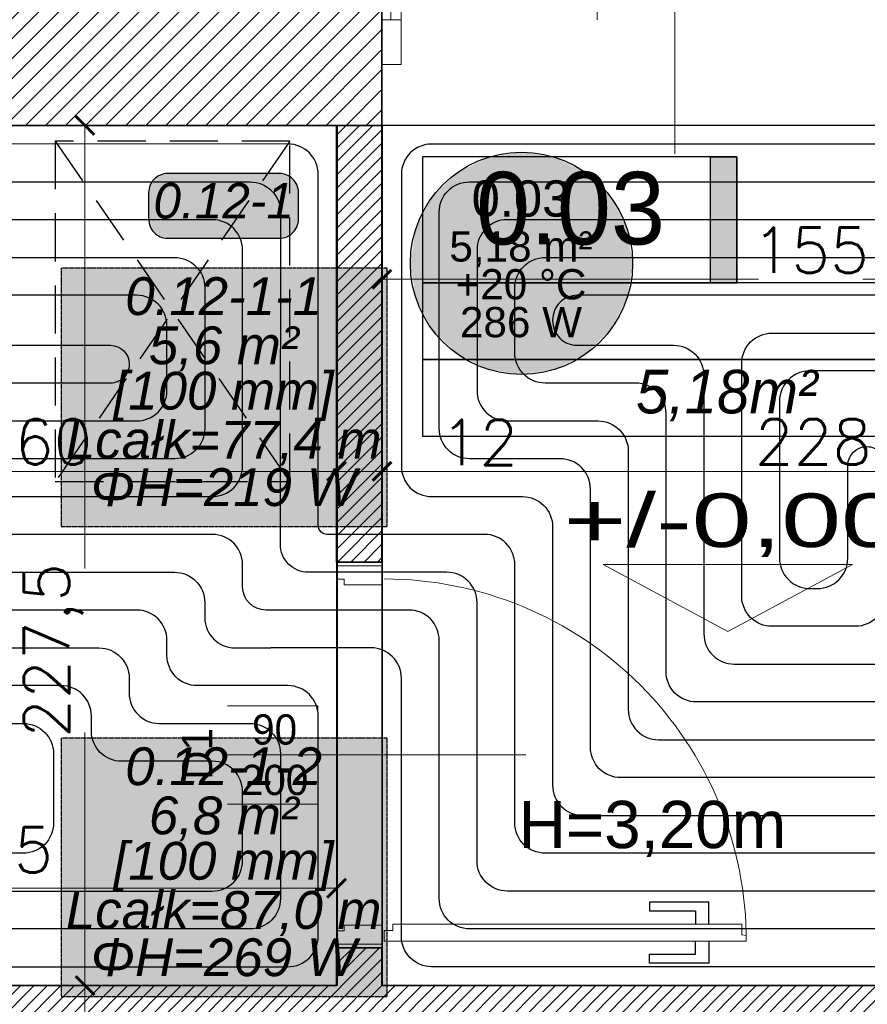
# Model space of a CAD drawing. Header units: millimetres. Extents: x -740 to 33545, y -26688 to 22494.
# Tile 161 of 256: x 10759 to 10983, y 10560 to 10820. Entities that reach past the tile are written whole.
import ezdxf
from ezdxf.enums import TextEntityAlignment as Align
from ezdxf.lldxf.tags import DXFTag

# ---------------------------------------------------------------- set-up
doc = ezdxf.new("R2010")
doc.units = ezdxf.units.MM
doc.header["$MEASUREMENT"] = 0
doc.linetypes.add('DASHED2', pattern=[9.525, 6.35, -3.175])
doc.linetypes.add('HIDDENX2', pattern=[0.1905, 0.127, -0.0635])
doc.layers.get('Defpoints').update_dxf_attribs({"color": 252})
for name, color, linetype in [('_I_EKO_PODKLAD 3', 252, 'Continuous'), ('stolarka', 252, 'Continuous'), ('tabelki opis', 252, 'Continuous')]:
    doc.layers.add(name, color=color, linetype=linetype)
for name, color, linetype, lineweight in [('A_istniejące ściany', 252, 'Continuous', 35), ('A_l.przerywana', 252, 'ICAD_ISO03W100', 9), ('A_okna wymieniane', 252, 'Continuous', 15), ('A_opisy', 252, 'Continuous', 15), ('A_projektowane sciany', 252, 'Continuous', 35), ('A_ściany projektowane', 252, 'Continuous', 35), ('l.przerywana', 252, 'ICAD_ISO03W100', 5), ('l.wypełnien', 252, 'Continuous', 5), ('Nowe_820-G Rysunki Obrazki_Nr_pióra__1', 252, 'Continuous', 13), ('Nowe_820-G Rysunki Obrazki_Nr_pióra__23', 252, 'Continuous', 15), ('wymiarowanie', 252, 'Continuous', 9)]:
    doc.layers.add(name, color=color, linetype=linetype, lineweight=lineweight)
for name, color, linetype, lineweight, true_color in [('IS_Floors zone', 7, 'Continuous', 25, 0x008000), ('IS_Heating_cooling floor', 7, 'HIDDENX2', 25, 0x008000), ('IS_Przyłącze (powrotne)', 5, 'Continuous', 25, 0x0000ff), ('IS_Przyłącze (zasilające)', 1, 'Continuous', 25, 0xff0000), ('IS_Room (Automatic)', 7, 'Continuous', 25, 0x000000), ('IS_Strefa podłóg', 7, 'Continuous', 25, 0x008000), ('IS_Wężownica OChP', 7, 'Continuous', 25, 0x800080)]:
    doc.layers.add(name, color=color, linetype=linetype, lineweight=lineweight, true_color=true_color)
doc.styles.add('Arial_____', font='arial.ttf')
doc.styles.add('Arial__I__', font='ariali.ttf')
doc.styles.add('PROFILE', font='GOTHIC.TTF', dxfattribs={"width": 0.8})
doc.styles.add('styl2', font='simplex.shx')
doc.styles.add('STYL_AUTOMATYCZNY_6', font='arial.ttf', dxfattribs={"width": 0.9924})
tags = doc.linetypes.add('ICAD_ISO03W100', pattern=[30, 12, -18]).pattern_tags.tags
tags[6:7] = [DXFTag(74, 4), DXFTag(75, 0), DXFTag(340, '0'), DXFTag(46, 1.0), DXFTag(50, 0.0), DXFTag(44, 0.0), DXFTag(45, 0.0)]
tags[4:5] = [DXFTag(74, 4), DXFTag(75, 0), DXFTag(340, '0'), DXFTag(46, 1.0), DXFTag(50, 0.0), DXFTag(44, 0.0), DXFTag(45, 0.0)]
doc.dimstyles.new('Skala 1-50', dxfattribs={"dimtxt": 12, "dimasz": 5, "dimexe": 1, "dimexo": 1, "dimgap": 1.5, "dimtad": 1, "dimdec": 1, "dimrnd": 0.5, "dimtxsty": 'styl2', "dimblk": 'ARCHTICK', "dimcen": 5, "dimadec": 0, "dimazin": 0, "dimtfac": 1, "dimtdec": 1, "dimtmove": 1, "dimatfit": 3, "dimldrblk": 'ARCHTICK', "dimfxl": 0, "dimlwd": -1, "dimlwe": -1, "dimarcsym": 0})

# ---------------------------------------------------------------- blocks, each defined once
blk = doc.blocks.new('_ArchTick')
at = {"color": 0, "linetype": 'ByBlock', "const_width": 0.15}
blk.add_lwpolyline([(-0.5, -0.5), (0.5, 0.5)], dxfattribs=at)
blk = doc.blocks.new('*D1533')
at = {"layer": 'Defpoints', "color": 0}
for p in [(10775.93, 10564.52), (10785.47, 10564.52), (10791.66, 10552.52)]:
    blk.add_point(p, dxfattribs=at)
at = {"layer": 'wymiarowanie', "color": 0}
for p, q in [((10780.93, 10564.52), (10774.93, 10564.52)), ((10775.93, 10552.52), (10775.93, 10564.52)), ((10780.93, 10552.52), (10774.93, 10552.52)), ((10775.93, 10552.52), (10775.93, 10522.06))]:
    blk.add_line(p, q, dxfattribs=at)
at = {"layer": 'wymiarowanie', "color": 0, "xscale": 5, "yscale": 5, "zscale": 5}
for p, rotation in [((10775.93, 10564.52), 90), ((10775.93, 10552.52), 270)]:
    blk.add_blockref('_ArchTick', p, dxfattribs=dict(at, rotation=rotation))
at = {"layer": 'wymiarowanie', "color": 0, "insert": (10768.28, 10531.32), "char_height": 12, "attachment_point": 5, "rotation": 90, "style": 'styl2'}
blk.add_mtext('12', dxfattribs=at)
blk = doc.blocks.new('*D1534')
at = {"layer": 'Defpoints', "color": 0}
for p in [(10775.93, 10791.99), (10785.47, 10791.99), (10785.47, 10564.52)]:
    blk.add_point(p, dxfattribs=at)
at = {"layer": 'wymiarowanie', "color": 0}
for p, q in [((10780.93, 10791.99), (10774.93, 10791.99)), ((10775.93, 10791.99), (10775.93, 10674.84)), ((10775.93, 10564.52), (10775.93, 10631.45)), ((10780.93, 10564.52), (10774.93, 10564.52))]:
    blk.add_line(p, q, dxfattribs=at)
at = {"layer": 'wymiarowanie', "color": 0, "xscale": 5, "yscale": 5, "zscale": 5}
for p, rotation in [((10775.93, 10791.99), 90), ((10775.93, 10564.52), 270)]:
    blk.add_blockref('_ArchTick', p, dxfattribs=dict(at, rotation=rotation))
at = {"layer": 'wymiarowanie', "color": 0, "insert": (10767.59, 10653.15), "char_height": 12, "attachment_point": 5, "rotation": 90, "style": 'styl2'}
blk.add_mtext('227,5', dxfattribs=at)
blk = doc.blocks.new('*D2238')
at = {"layer": 'Defpoints', "color": 0}
for p in [(10682.47, 10728.04), (10842.47, 10722.7), (10842.47, 10700.5)]:
    blk.add_point(p, dxfattribs=at)
at = {"layer": 'wymiarowanie', "color": 0}
for p, q in [((10682.47, 10705.5), (10682.47, 10699.5)), ((10842.47, 10705.5), (10842.47, 10699.5)), ((10682.47, 10700.5), (10842.47, 10700.5))]:
    blk.add_line(p, q, dxfattribs=at)
at = {"layer": 'wymiarowanie', "color": 0, "xscale": 5, "yscale": 5, "zscale": 5, "rotation": 180}
blk.add_blockref('_ArchTick', (10682.47, 10700.5), dxfattribs=at)
at = {"layer": 'wymiarowanie', "color": 0, "xscale": 5, "yscale": 5, "zscale": 5}
blk.add_blockref('_ArchTick', (10842.47, 10700.5), dxfattribs=at)
at = {"layer": 'wymiarowanie', "color": 0, "insert": (10762.47, 10708.3), "char_height": 12, "attachment_point": 5, "style": 'styl2'}
blk.add_mtext('160', dxfattribs=at)
blk = doc.blocks.new('*D2239')
at = {"layer": 'Defpoints', "color": 0}
for p in [(10842.47, 10722.7), (10854.47, 10724.01), (10854.47, 10700.5)]:
    blk.add_point(p, dxfattribs=at)
at = {"layer": 'wymiarowanie', "color": 0}
for p, q in [((10842.47, 10705.5), (10842.47, 10699.5)), ((10854.47, 10705.5), (10854.47, 10699.5)), ((10842.47, 10700.5), (10854.47, 10700.5)), ((10854.47, 10700.5), (10889.45, 10700.5))]:
    blk.add_line(p, q, dxfattribs=at)
at = {"layer": 'wymiarowanie', "color": 0, "xscale": 5, "yscale": 5, "zscale": 5, "rotation": 180}
blk.add_blockref('_ArchTick', (10842.47, 10700.5), dxfattribs=at)
at = {"layer": 'wymiarowanie', "color": 0, "xscale": 5, "yscale": 5, "zscale": 5}
blk.add_blockref('_ArchTick', (10854.47, 10700.5), dxfattribs=at)
at = {"layer": 'wymiarowanie', "color": 0, "insert": (10880.19, 10708.15), "char_height": 12, "attachment_point": 5, "style": 'styl2'}
blk.add_mtext('12', dxfattribs=at)
blk = doc.blocks.new('*D2240')
at = {"layer": 'Defpoints', "color": 0}
for p in [(10854.47, 10724.01), (11082.53, 10714.16), (11082.53, 10700.5)]:
    blk.add_point(p, dxfattribs=at)
at = {"layer": 'wymiarowanie', "color": 0}
for p, q in [((10854.47, 10705.5), (10854.47, 10699.5)), ((11082.53, 10705.5), (11082.53, 10699.5)), ((10854.47, 10700.5), (11082.53, 10700.5))]:
    blk.add_line(p, q, dxfattribs=at)
at = {"layer": 'wymiarowanie', "color": 0, "xscale": 5, "yscale": 5, "zscale": 5, "rotation": 180}
blk.add_blockref('_ArchTick', (10854.47, 10700.5), dxfattribs=at)
at = {"layer": 'wymiarowanie', "color": 0, "xscale": 5, "yscale": 5, "zscale": 5}
blk.add_blockref('_ArchTick', (11082.53, 10700.5), dxfattribs=at)
at = {"layer": 'wymiarowanie', "color": 0, "insert": (10968.5, 10708.3), "char_height": 12, "attachment_point": 5, "style": 'styl2'}
blk.add_mtext('228', dxfattribs=at)
blk = doc.blocks.new('*D2593')
at = {"layer": 'Defpoints', "color": 0}
for p in [(10842.47, 10590.24), (10646.19, 10564.52), (10842.47, 10564.52)]:
    blk.add_point(p, dxfattribs=at)
at = {"layer": 'wymiarowanie', "color": 0}
for p, q in [((10646.19, 10585.24), (10646.19, 10591.24)), ((10646.19, 10590.24), (10842.47, 10590.24)), ((10842.47, 10585.24), (10842.47, 10591.24))]:
    blk.add_line(p, q, dxfattribs=at)
at = {"layer": 'wymiarowanie', "color": 0, "xscale": 5, "yscale": 5, "zscale": 5, "rotation": 180}
blk.add_blockref('_ArchTick', (10646.19, 10590.24), dxfattribs=at)
at = {"layer": 'wymiarowanie', "color": 0, "xscale": 5, "yscale": 5, "zscale": 5}
blk.add_blockref('_ArchTick', (10842.47, 10590.24), dxfattribs=at)
at = {"layer": 'wymiarowanie', "color": 0, "insert": (10744.33, 10598.58), "char_height": 12, "attachment_point": 5, "style": 'styl2'}
blk.add_mtext('196,5', dxfattribs=at)
blk = doc.blocks.new('*D2601')
at = {"layer": 'Defpoints', "color": 0}
for p in [(10854.47, 10791.99), (11009.41, 10791.99), (11009.41, 10751.3)]:
    blk.add_point(p, dxfattribs=at)
at = {"layer": 'wymiarowanie', "color": 0}
for p, q in [((10854.47, 10756.3), (10854.47, 10750.3)), ((11009.41, 10756.3), (11009.41, 10750.3)), ((10854.47, 10751.3), (10954.01, 10751.3)), ((11009.41, 10751.3), (10981.65, 10751.3))]:
    blk.add_line(p, q, dxfattribs=at)
at = {"layer": 'wymiarowanie', "color": 0, "xscale": 5, "yscale": 5, "zscale": 5, "rotation": 180}
blk.add_blockref('_ArchTick', (10854.47, 10751.3), dxfattribs=at)
at = {"layer": 'wymiarowanie', "color": 0, "xscale": 5, "yscale": 5, "zscale": 5}
blk.add_blockref('_ArchTick', (11009.41, 10751.3), dxfattribs=at)
at = {"layer": 'wymiarowanie', "color": 0, "insert": (10967.83, 10758.95), "char_height": 12, "attachment_point": 5, "style": 'styl2'}
blk.add_mtext('155', dxfattribs=at)

msp = doc.modelspace()

# ---------------------------------------------------------------- hatches: boundary and pattern name
at = {"layer": 'IS_Floors zone', "lineweight": 50, "true_color": 0xffffff, "transparency": 33554687}
msp.add_hatch(color=7, dxfattribs=at).paths.add_polyline_path([(10797.76, 10762.15), (10827.38, 10762.15), (10829.88, 10762.82), (10831.71, 10764.65), (10832.38, 10767.15), (10832.38, 10774.24), (10831.71, 10776.74), (10829.88, 10778.57), (10827.38, 10779.24), (10797.76, 10779.24), (10795.26, 10778.57), (10793.43, 10776.74), (10792.76, 10774.24), (10792.76, 10767.15), (10793.43, 10764.65), (10795.26, 10762.82)])
at = {"layer": 'IS_Heating_cooling floor', "lineweight": 50, "true_color": 0xffffff, "transparency": 33554687}
msp.add_hatch(color=7, dxfattribs=at).paths.add_polyline_path([(10769.6, 10685.94), (10855.87, 10685.94), (10855.87, 10754.24), (10769.6, 10754.24)])
at = {"layer": 'IS_Room (Automatic)', "lineweight": 50, "true_color": 0xffffff, "transparency": 33554687}
msp.add_hatch(color=7, dxfattribs=at).paths.add_polyline_path([(10920.75, 10755.51), (10919.31, 10764.59), (10915.14, 10772.78), (10908.64, 10779.28), (10900.44, 10783.46), (10891.36, 10784.89), (10882.28, 10783.46), (10874.09, 10779.28), (10867.59, 10772.78), (10863.42, 10764.59), (10861.98, 10755.51), (10863.42, 10746.43), (10867.59, 10738.24), (10874.09, 10731.73), (10882.28, 10727.56), (10891.36, 10726.12), (10900.44, 10727.56), (10908.64, 10731.73), (10915.14, 10738.24), (10919.31, 10746.43)])
at = {"layer": 'l.wypełnien'}
h = msp.add_hatch(dxfattribs=at)
h.set_pattern_fill('ANSI31', color=256, scale=30, style=0)
h.paths.add_polyline_path([(11009.41, 10808.08), (11009.41, 10791.99), (11103.57, 10791.99), (11103.57, 10816.54), (11178.57, 10816.54), (11178.57, 10791.99), (11191.45, 10791.99), (11191.45, 10834.32), (11169.43, 10834.32), (11169.43, 11134.32), (11169.43, 11331.32), (11249.87, 11331.32), (11249.87, 11346.56), (11249.87, 11358.41), (11249.87, 11374.5), (11169.43, 11374.5), (11126.25, 11374.5), (11126.25, 11134.32), (11126.25, 10834.32), (11009.41, 10834.32), (11009.41, 10819.93)])
h.paths.add_polyline_path([(11404.81, 11374.5), (11404.81, 11331.32), (11602.93, 11331.32), (11602.93, 11374.5)])
h.paths.add_polyline_path([(10316.23, 10791.99), (10406.43, 10791.99), (10425.43, 10791.99), (10444.43, 10791.99), (10463.43, 10791.99), (10488.71, 10791.99), (10488.71, 10808.08), (10488.71, 10819.93), (10488.71, 10834.32), (10316.23, 10834.32)])
h.paths.add_polyline_path([(10717.86, 10791.99), (10854.47, 10791.99), (10854.47, 10834.32), (10717.86, 10834.32)])
h.paths.add_polyline_path([(10643.65, 10834.32), (10643.65, 10819.93), (10643.65, 10808.08), (10643.65, 10791.99), (10717.86, 10791.99), (10717.86, 10834.32)])
h.paths.add_polyline_path([(11757.87, 11374.5), (11757.87, 11331.32), (11799.42, 11331.32), (11799.42, 11374.5)])
h.paths.add_polyline_path([(10280.43, 10834.32), (10280.43, 10791.99), (10316.23, 10791.99), (10316.23, 10834.32)])
h = msp.add_hatch(dxfattribs=at)
h.set_pattern_fill('ANSI31', color=256, scale=20, style=0)
h.paths.add_polyline_path([(10646.19, 10552.52), (10646.19, 10564.52), (10842.47, 10564.52), (10842.47, 10574.52), (10854.47, 10574.52), (10854.47, 10564.52), (11082.39, 10564.52), (11082.53, 10574.58), (11094.39, 10574.58), (11094.39, 10552.52), (10854.92, 10552.52)])
h.paths.add_polyline_path([(10842.47, 10676.52), (10854.47, 10676.52), (10854.47, 10791.99), (10842.47, 10791.99)])
h.paths.add_polyline_path([(10670.47, 10696.99), (10682.47, 10696.99), (10682.47, 10791.99), (10670.47, 10791.99)])
h.paths.add_polyline_path([(11082.39, 10729.46), (11094.39, 10729.46), (11094.39, 10791.99), (11082.39, 10791.99)])
at = {"layer": 'tabelki opis'}
msp.add_hatch(color=256, dxfattribs=at).paths.add_polyline_path([(10948.35, 10750.38), (10948.35, 10783.65), (10941.39, 10783.65), (10941.39, 10750.38)])

# ---------------------------------------------------------------- linework, layer by layer
at = {"layer": '_I_EKO_PODKLAD 3', "linetype": 'DASHED2', "ltscale": 2}
for p, q in [((10768.08, 10787.78), (10830.08, 10697.78)), ((10830.08, 10787.78), (10768.08, 10697.78)), ((10768.08, 10787.78), (10830.08, 10697.78))]:
    msp.add_line(p, q, dxfattribs=at)
msp.add_lwpolyline([(10768.08, 10787.78), (10768.08, 10697.78), (10830.08, 10697.78), (10830.08, 10787.78)], close=True, dxfattribs=at)
msp.add_lwpolyline([(10768.08, 10787.78), (10768.08, 10697.78), (10830.08, 10697.78), (10830.08, 10787.78)], close=True, dxfattribs=at)
at = {"layer": 'A_istniejące ściany'}
for points in [[(10854.47, 10791.99), (10854.47, 10834.32)], [(10854.47, 10808.08), (10854.47, 10791.99)], [(10854.47, 10791.99), (10643.65, 10791.99)]]:
    msp.add_lwpolyline(points, dxfattribs=at)
at = {"layer": 'A_l.przerywana', "ltscale": 0.3}
for points in [[(11009.41, 10791.99), (10854.47, 10791.99)], [(11009.41, 10791.99), (10854.47, 10791.99)], [(10842.47, 10676.52), (10854.47, 10676.52)], [(10854.47, 10574.52), (10842.47, 10574.52)]]:
    msp.add_lwpolyline(points, dxfattribs=at)
at = {"layer": 'A_okna wymieniane', "lineweight": 9}
msp.add_lwpolyline([(10859.55, 10819.93), (10856.77, 10819.93), (10856.77, 10871.65), (10858.27, 10871.64), (10858.45, 10870.49), (10861.29, 10870.49), (10861.29, 10822.23), (10859.55, 10822.23), (10859.55, 10819.93)], dxfattribs=at)
at = {"layer": 'A_okna wymieniane', "linetype": 'Continuous', "lineweight": 15}
for points in [[(10859.55, 10819.93), (10854.47, 10819.93)], [(10859.55, 10808.08), (10859.55, 10819.93)], [(10859.55, 10814.85), (10859.55, 10812.31)], [(10854.47, 10808.08), (10859.55, 10808.08)]]:
    msp.add_lwpolyline(points, dxfattribs=at)
at = {"layer": 'A_okna wymieniane', "linetype": 'ICAD_ISO03W100', "lineweight": 13, "ltscale": 0.3}
msp.add_arc((11007.12, 10819.93), 95.77, 89.9469, 179.9997, dxfattribs=at)
at = {"layer": 'A_opisy'}
msp.add_line((10931.94, 10888.71), (10931.94, 10784.45), dxfattribs=at)
at = {"layer": 'A_projektowane sciany'}
for p, q in [((10842.47, 10676.52), (10854.47, 10676.52)), ((10842.47, 10574.52), (10854.47, 10574.52))]:
    msp.add_line(p, q, dxfattribs=at)
for points in [[(10646.19, 10564.52), (10842.47, 10564.52)], [(11082.39, 10564.52), (10854.47, 10564.52)]]:
    msp.add_lwpolyline(points, dxfattribs=at)
at = {"layer": 'A_ściany projektowane'}
for p, q in [((10842.47, 10791.99), (10842.47, 10676.52)), ((10854.47, 10791.99), (10854.47, 10676.52)), ((10842.47, 10574.52), (10842.47, 10564.52)), ((10854.47, 10574.52), (10854.47, 10564.52))]:
    msp.add_line(p, q, dxfattribs=at)
at = {"layer": 'IS_Floors zone'}
msp.add_lwpolyline([(10797.76, 10762.15), (10827.38, 10762.15, 0.414214), (10832.38, 10767.15), (10832.38, 10774.24, 0.414214), (10827.38, 10779.24), (10797.76, 10779.24, 0.414214), (10792.76, 10774.24), (10792.76, 10767.15, 0.414214)], format="xyb", close=True, dxfattribs=at)
at = {"layer": 'IS_Heating_cooling floor'}
msp.add_lwpolyline([(10769.6, 10685.94), (10855.87, 10685.94), (10855.87, 10754.24), (10769.6, 10754.24)], close=True, dxfattribs=at)
at = {"layer": 'IS_Room (Automatic)'}
msp.add_circle((10891.36, 10755.51), 29.39, dxfattribs=at)
at = {"layer": 'IS_Strefa podłóg', "extrusion": (0, 0, -1)}
msp.add_lwpolyline([(-11082.44, 10564.52), (-10854.6, 10564.52), (-10854.6, 10792.05), (-11082.44, 10792.05)], close=True, dxfattribs=at)
at = {"layer": 'IS_Wężownica OChP', "color": 52, "true_color": 0xc8c800, "transparency": 33554687}
for points in [[(10837.6, 10737.94), (10837.6, 10779.05, 0.414089), (10829.61, 10787.05), (10468.78, 10787.21)], [(10487.61, 10777.05), (10819.6, 10777.05, -0.414212), (10827.6, 10769.05), (10827.6, 10732.94)], [(10305.62, 10693.83), (10809.6, 10693.83, 0.414215), (10817.6, 10701.83), (10817.6, 10759.05, 0.414212), (10809.6, 10767.05), (10497.61, 10767.05, 0.414214)], [(10507.61, 10757.05), (10799.6, 10757.05, -0.414211), (10807.6, 10749.05), (10807.6, 10711.83, -0.414216), (10799.6, 10703.83), (10487.61, 10703.83, -0.414213)], [(10497.61, 10713.83), (10789.6, 10713.83, 0.414216), (10797.6, 10721.83), (10797.6, 10739.05, 0.414212), (10789.6, 10747.05), (10516.08, 10747.05, 0.414214)], [(10516.08, 10733.83), (10782.7, 10733.83, -0.414212), (10787.6, 10728.93), (10787.6, 10728.73, -0.414216), (10782.7, 10723.83), (10507.61, 10723.83, -0.414213)]]:
    msp.add_lwpolyline(points, format="xyb", dxfattribs=at)
at = {"layer": 'IS_Wężownica OChP', "color": 172, "true_color": 0x0000c8, "transparency": 33554687, "extrusion": (0, 0, -1)}
for points in [[(-11069.44, 10787.05), (-10867.6, 10787.05, -0.414218), (-10859.6, 10779.05), (-10859.6, 10701.83, -0.414214), (-10867.6, 10693.83), (-10891.6, 10693.83, 0.414214), (-10899.6, 10685.83), (-10899.6, 10617.52, -0.414214), (-10907.6, 10609.52), (-11029.54, 10609.52, -0.413669)], [(-11019.56, 10619.52), (-10917.6, 10619.52, 0.414214), (-10909.6, 10627.52), (-10909.6, 10695.83, -0.414214), (-10901.6, 10703.83), (-10877.6, 10703.83, 0.414214), (-10869.6, 10711.83), (-10869.6, 10769.05, 0.414218), (-10877.6, 10777.05), (-11059.44, 10777.05, 0.414209)], [(-11049.44, 10767.05), (-10887.6, 10767.05, -0.414218), (-10879.6, 10759.05), (-10879.6, 10721.83, -0.414214), (-10887.6, 10713.83), (-10911.6, 10713.83, 0.414214), (-10919.6, 10705.83), (-10919.6, 10637.52, -0.414214), (-10927.6, 10629.52), (-11009.57, 10629.52, -0.413669)], [(-10999.59, 10639.52), (-10937.6, 10639.52, 0.414214), (-10929.6, 10647.52), (-10929.6, 10715.83, -0.414214), (-10921.6, 10723.83), (-10897.6, 10723.83, 0.414214), (-10889.6, 10731.83), (-10889.6, 10749.05, 0.414217), (-10897.6, 10757.05), (-11039.44, 10757.05, 0.41421)], [(-11029.44, 10747.05), (-10906.08, 10747.05, -0.414217), (-10899.6, 10740.57), (-10899.6, 10740.31, -0.414214), (-10906.08, 10733.83), (-10931.6, 10733.83, 0.414214), (-10939.6, 10725.83), (-10939.6, 10657.52, -0.414214), (-10947.6, 10649.52), (-10989.61, 10649.52, -0.413669)], [(-10987.63, 10667.5, 0.413669), (-10979.63, 10659.52), (-10957.6, 10659.52, 0.414214), (-10949.6, 10667.52), (-10949.6, 10729.05, 0.414217), (-10957.6, 10737.05), (-11019.44, 10737.05, 0.41421)], [(-11009.44, 10727.05), (-10967.6, 10727.05, -0.414217), (-10959.6, 10719.05), (-10959.6, 10677.52, -0.414214), (-10967.6, 10669.52), (-10969.65, 10669.52, -0.413668), (-10977.65, 10677.5), (-10977.69, 10702.15, 0.414213), (-10982.6, 10707.04), (-10982.8, 10707.04, 0.414214), (-10987.69, 10702.13)]]:
    msp.add_lwpolyline(points, format="xyb", dxfattribs=at)
at = {"layer": 'IS_Wężownica OChP', "color": 92, "true_color": 0x00c800, "transparency": 33554687, "extrusion": (0, 0, -1)}
for points in [[(-10830.11, 10663.83), (-10823.73, 10663.83, 0.41421), (-10817.61, 10669.96), (-10817.61, 10675.83, -0.414213), (-10809.61, 10683.83), (-10305.62, 10683.83, -0.414221)], [(-10315.62, 10673.83), (-10799.61, 10673.83, 0.414213), (-10807.61, 10665.83), (-10807.61, 10661.83, -0.414211), (-10815.61, 10653.83), (-10825.11, 10653.83)], [(-10354.64, 10633.83), (-10759.61, 10633.83, 0.414213), (-10767.61, 10625.83), (-10767.61, 10607.52, 0.414215), (-10759.61, 10599.52), (-10335.62, 10599.52, 0.414205)]]:
    msp.add_lwpolyline(points, format="xyb", dxfattribs=at)
at = {"layer": 'Nowe_820-G Rysunki Obrazki_Nr_pióra__1', "linetype": 'Continuous', "lineweight": 13}
msp.add_lwpolyline([(10854.47, 10834.32), (10854.47, 10819.93)], dxfattribs=at)
at = {"layer": 'Nowe_820-G Rysunki Obrazki_Nr_pióra__23', "linetype": 'Continuous', "lineweight": 15}
for points in [[(10854.47, 10819.93), (10854.47, 10808.08)], [(10854.47, 10819.93), (10854.47, 10808.08)], [(10643.65, 10791.99), (10854.47, 10791.99)]]:
    msp.add_lwpolyline(points, dxfattribs=at)
at = {"layer": 'stolarka', "lineweight": 9}
for points in [[(10844.45, 10670.47), (10844.45, 10671.99), (10842.47, 10671.99), (10842.47, 10675.52), (10854.47, 10675.52), (10854.47, 10670.47), (10844.45, 10670.47)], [(10844.45, 10580.52), (10844.45, 10579.01), (10842.47, 10579.01), (10842.47, 10575.47), (10854.47, 10575.47), (10854.47, 10580.52), (10844.45, 10580.52)], [(10855.05, 10579.06), (10855.05, 10576.27), (10950.82, 10576.27), (10950.8, 10577.78), (10949.65, 10577.96), (10949.65, 10580.8), (10857.35, 10580.8), (10857.35, 10579.06), (10855.05, 10579.06)]]:
    msp.add_lwpolyline(points, dxfattribs=at)
at = {"layer": 'stolarka'}
for points in [[(10940.9, 10580.8), (10940.9, 10586.6), (10925.24, 10586.6), (10925.24, 10584.28), (10937.42, 10584.28), (10937.42, 10580.8)], [(10940.9, 10576.27), (10940.9, 10570.47), (10925.24, 10570.47), (10925.24, 10572.79), (10937.42, 10572.79), (10937.42, 10576.27)]]:
    msp.add_lwpolyline(points, dxfattribs=at)
at = {"layer": 'stolarka', "linetype": 'ICAD_ISO03W100', "lineweight": 13, "ltscale": 0.3}
msp.add_arc((10855.05, 10576.27), 95.77, 359.9469, 89.9997, dxfattribs=at)
at = {"layer": 'tabelki opis'}
for points in [[(10948.35, 10783.65), (10865.19, 10783.65), (10865.19, 10750.38), (10948.35, 10750.38), (10948.35, 10783.65)], [(10865.19, 10730.11), (11029.93, 10730.11), (11029.93, 10750.38), (10865.19, 10750.38), (10865.19, 10730.11)], [(10865.19, 10709.83), (11029.93, 10709.83), (11029.93, 10730.11), (10865.19, 10730.11), (10865.19, 10709.83)]]:
    msp.add_lwpolyline(points, dxfattribs=at)
msp.add_lwpolyline([(10948.35, 10750.38), (10941.39, 10750.38), (10941.39, 10783.65), (10948.35, 10783.65)], close=True, dxfattribs=at)
at = {"layer": 'wymiarowanie', "linetype": 'ByBlock'}
msp.add_lwpolyline([(10945.92, 10658.16), (10978.87, 10675.89), (10912.97, 10675.89)], close=True, dxfattribs=at)

# ---------------------------------------------------------------- texts
at = {"layer": 'IS_Floors zone', "style": 'Arial__I__'}
msp.add_text('0.12-1', height=9.375, dxfattribs=at).set_placement((10812.6, 10772.05), align=Align.MIDDLE_CENTER)
at = {"layer": 'IS_Heating_cooling floor', "style": 'Arial__I__'}
for s, p in [('0.12-1-1', (10812.6, 10738.83)), ('[100 mm]', (10812.6, 10713.83)), ('[100 mm]', (10812.6, 10589.52))]:
    msp.add_text(s, height=10, dxfattribs=at).set_placement(p, align=Align.BOTTOM_CENTER)
for s, p in [('5,6 m²', (10812.6, 10733.83)), ('Lcałk=77,4 m', (10812.6, 10708.83)), ('Lcałk=87,0 m', (10812.6, 10584.52))]:
    msp.add_text(s, height=10, dxfattribs=at).set_placement(p, align=Align.MIDDLE_CENTER)
for s, p in [('ΦH=219 W', (10812.6, 10701.33)), ('ΦH=269 W', (10812.6, 10577.02))]:
    msp.add_text(s, height=10, dxfattribs=at).set_placement(p, align=Align.TOP_CENTER)
at = {"layer": 'IS_Room (Automatic)', "style": 'Arial_____'}
msp.add_text('0.03', height=9.6, dxfattribs=at).set_placement((10891.23, 10764.97), align=Align.BOTTOM_CENTER)
for s, p in [('5,18 m²', (10891.23, 10759.97)), ('+20 °C', (10891.23, 10749.97)), ('286 W', (10891.23, 10739.97))]:
    msp.add_text(s, height=8, dxfattribs=at).set_placement(p, align=Align.MIDDLE_CENTER)
at = {"layer": 'Nowe_820-G Rysunki Obrazki_Nr_pióra__1', "linetype": 'Continuous', "lineweight": 13, "insert": (10890.59, 10598.55), "char_height": 12.5, "attachment_point": 7, "style": 'STYL_AUTOMATYCZNY_6'}
msp.add_mtext('\\A1;{\\pql;\\fArial|b0|i0|c238|p0;\\W0.992400;H=3,20m}', dxfattribs=at)
at = {"layer": 'tabelki opis', "attachment_point": 1}
for s, insert, char_height, width in [('{\\fCentury Gothic|b0|i0|c238|p34;0.03}', (10879.34, 10779.69), 19.2, 56.7), ('{\\fCentury Gothic|b0|i1|c238|p34;5,18m²}', (10921.66, 10727.35), 11.52, 68.7387), ('\\pi37.53728;{\\fCentury Gothic|b0|i1|c238|p34;WÓZKOWNIA}', (10557.41, 10652), 10.24, 164.736)]:
    msp.add_mtext(s, dxfattribs=dict(at, insert=insert, char_height=char_height, width=width))
at = {"layer": 'wymiarowanie', "style": 'PROFILE', "width": 1.5}
msp.add_text('+/-0,00', height=14.149, dxfattribs=at).set_placement((10902.5, 10680.49))

# ---------------------------------------------------------------- dimensions: what is measured, and where the dimension line sits
at = {"layer": 'wymiarowanie'}
for base, p1, p2, picture, middle in [((10775.93, 10791.99), (10785.47, 10564.52), (10785.47, 10791.99), '*D1534', (10775.93, 10653.15)), ((10775.93, 10564.52), (10791.66, 10552.52), (10785.47, 10564.52), '*D1533', (10775.93, 10531.32))]:
    dim = msp.add_linear_dim(base=base, p1=p1, p2=p2, angle=90, dimstyle='Skala 1-50', dxfattribs=at)
    dim.commit()
    dim.dimension.update_dxf_attribs({"geometry": picture, "text_midpoint": middle, "dimtype": 160})
for base, p1, p2, picture, middle in [((11009.41, 10751.3), (10854.47, 10791.99), (11009.41, 10791.99), '*D2601', (10967.83, 10751.3)), ((10854.47, 10700.5), (10842.47, 10722.7), (10854.47, 10724.01), '*D2239', (10880.19, 10700.5))]:
    dim = msp.add_linear_dim(base=base, p1=p1, p2=p2, dimstyle='Skala 1-50', dxfattribs=at)
    dim.commit()
    dim.dimension.update_dxf_attribs({"geometry": picture, "text_midpoint": middle, "dimtype": 160})
for base, p1, p2, picture, middle in [((10842.47, 10700.5), (10682.47, 10728.04), (10842.47, 10722.7), '*D2238', (10762.47, 10708.3)), ((11082.53, 10700.5), (10854.47, 10724.01), (11082.53, 10714.16), '*D2240', (10968.5, 10708.3)), ((10842.47, 10590.24), (10646.19, 10564.52), (10842.47, 10564.52), '*D2593', (10744.33, 10598.58))]:
    dim = msp.add_linear_dim(base=base, p1=p1, p2=p2, dimstyle='Skala 1-50', dxfattribs=at)
    dim.commit()
    dim.dimension.update_dxf_attribs({"geometry": picture, "text_midpoint": middle})

# ---------------------------------------------------------------- next in the draw order: texts
at = {"layer": 'A_opisy', "ltscale": 0.3, "insert": (10824.47, 10625.52), "char_height": 8, "width": 26, "attachment_point": 5, "bg_fill": 2}
msp.add_mtext('\\pi3.19200;{\\fCentury Gothic|b0|i0|c238|p0;90}\\P{\\fCentury Gothic|b0|i0|c238|p0;200}', dxfattribs=at)

# ---------------------------------------------------------------- next in the draw order: linework, layer by layer
at = {"layer": 'A_opisy'}
msp.add_line((10892.47, 10625.52), (10837.47, 10625.52), dxfattribs=at)
at = {"layer": 'A_opisy', "lineweight": 30, "ltscale": 0.3}
msp.add_lwpolyline([(10798.47, 10612.52), (10798.47, 10638.52), (10811.47, 10638.52), (10811.47, 10612.52)], close=True, dxfattribs=at)
at = {"layer": 'A_opisy', "ltscale": 0.3}
for points in [[(10811.47, 10638.52), (10837.47, 10638.52), (10837.47, 10625.52), (10811.47, 10625.52)], [(10811.47, 10625.52), (10837.47, 10625.52), (10837.47, 10612.52), (10811.47, 10612.52)]]:
    msp.add_lwpolyline(points, close=True, dxfattribs=at)
at = {"layer": 'IS_Przyłącze (powrotne)', "color": 52, "true_color": 0xc8c800, "transparency": 33554687, "extrusion": (0, 0, -1)}
msp.add_lwpolyline([(-11278.27, 10767.02), (-11127.44, 10767.04, -0.414266), (-11119.44, 10759.04), (-11119.44, 10666.47, 0.419046), (-11111.31, 10658.47), (-11055.73, 10659.39, -0.418498), (-11047.6, 10651.4), (-11047.52, 10607.5, 0.413668), (-11039.52, 10599.52), (-10897.6, 10599.52, 0.414214), (-10889.6, 10607.52), (-10889.6, 10675.83, -0.414214), (-10881.6, 10683.83), (-10840.05, 10683.83, 0.414214), (-10837.6, 10686.28), (-10837.6, 10688.83), (-10837.6, 10737.94)], format="xyb", dxfattribs=at)
at = {"layer": 'IS_Przyłącze (powrotne)', "color": 92, "true_color": 0x00c800, "transparency": 33554687}
msp.add_lwpolyline([(11322.47, 10418.47), (11322.47, 10429.64, 0.414668), (11314.46, 10437.64), (11244.46, 10437.53, -0.414668), (11236.45, 10445.53), (11236.45, 10739.02, 0.41415), (11228.45, 10747.02), (11147.44, 10747.04, 0.414277), (11139.44, 10739.04), (11139.44, 10646.14, -0.419046), (11131.31, 10638.14), (11075.69, 10639.06, 0.418498), (11067.56, 10631.07), (11067.48, 10587.5, -0.413668), (11059.48, 10579.52), (10877.6, 10579.52, -0.414214), (10869.6, 10587.52), (10869.6, 10655.83, 0.414214), (10861.6, 10663.83), (10842.6, 10663.83), (10830.11, 10663.83)], format="xyb", dxfattribs=at)
at = {"layer": 'IS_Przyłącze (zasilające)', "color": 52, "true_color": 0xc8c800, "transparency": 33554687, "extrusion": (0, 0, -1)}
msp.add_lwpolyline([(-11268.27, 10757.02), (-11137.44, 10757.04, -0.41427), (-11129.44, 10749.04), (-11129.44, 10656.31, 0.419046), (-11121.31, 10648.31), (-11065.71, 10649.22, -0.418498), (-11057.58, 10641.24), (-11057.5, 10597.5, 0.413668), (-11049.5, 10589.52), (-10887.6, 10589.52, 0.414214), (-10879.6, 10597.52), (-10879.6, 10665.83, -0.414214), (-10871.6, 10673.83), (-10834.95, 10673.83, 0.414214), (-10827.6, 10681.18), (-10827.6, 10688.83), (-10827.6, 10732.94)], format="xyb", dxfattribs=at)
at = {"layer": 'IS_Przyłącze (zasilające)', "color": 92, "true_color": 0x00c800, "transparency": 33554687, "extrusion": (0, 0, -1)}
msp.add_lwpolyline([(-11273.21, 10427.58), (-11234.46, 10427.53, 0.414631), (-11226.45, 10435.53), (-11226.45, 10729.03, -0.414141), (-11218.45, 10737.03), (-11157.44, 10737.04, -0.414286), (-11149.44, 10729.04), (-11149.44, 10635.97, 0.419046), (-11141.31, 10627.97), (-11085.68, 10628.89, -0.418498), (-11077.54, 10620.91), (-11077.46, 10577.5, 0.413668), (-11069.46, 10569.52), (-10867.6, 10569.52, 0.414214), (-10859.6, 10577.52), (-10859.6, 10645.83, -0.414214), (-10851.6, 10653.83), (-10842.6, 10653.83), (-10825.11, 10653.83)], format="xyb", dxfattribs=at)
at = {"layer": 'l.przerywana', "ltscale": 0.3}
msp.add_lwpolyline([(10842.47, 10676.52), (10854.47, 10676.52), (10854.47, 10574.52), (10842.47, 10574.52)], close=True, dxfattribs=at)

# ---------------------------------------------------------------- next in the draw order: texts
at = {"layer": 'wymiarowanie', "insert": (5416.61, 10685.24), "char_height": 12, "width": 621.5287, "attachment_point": 1}
msp.add_mtext('\\pi202.60874;{\\fCentury Gothic|b0|i0|c238|p34;Pokrycie dachowe projektowana blachodachówka}\\P\\pi470.78474;{\\fCentury Gothic|b0|i0|c238|p34;w kolorze RAL 7016}', dxfattribs=at)

# ---------------------------------------------------------------- next in the draw order: texts
at = {"layer": 'A_opisy', "ltscale": 0.3, "insert": (10805.59, 10625.78), "char_height": 8, "width": 26, "attachment_point": 5, "rotation": 90, "bg_fill": 2}
msp.add_mtext('{\\fCentury Gothic|b0|i0|c238|p0;D1}', dxfattribs=at)

# ---------------------------------------------------------------- next in the draw order: hatches: boundary and pattern name
at = {"layer": 'IS_Heating_cooling floor', "lineweight": 50, "true_color": 0xffffff, "transparency": 33554687}
msp.add_hatch(color=7, dxfattribs=at).paths.add_polyline_path([(10769.6, 10561.62), (10855.87, 10561.62), (10855.87, 10629.93), (10769.6, 10629.93)])

# ---------------------------------------------------------------- next in the draw order: linework, layer by layer
at = {"layer": 'IS_Heating_cooling floor'}
msp.add_lwpolyline([(10769.6, 10561.62), (10855.87, 10561.62), (10855.87, 10629.93), (10769.6, 10629.93)], close=True, dxfattribs=at)
at = {"layer": 'IS_Strefa podłóg', "extrusion": (0, 4.12545e-60, -1)}
msp.add_lwpolyline([(-10292.62, 10792.05), (-10452.6, 10792.05), (-10452.6, 10697.02), (-10464.6, 10697.02), (-10464.6, 10792.05), (-10842.6, 10792.05), (-10842.6, 10564.52), (-10292.62, 10564.52)], close=True, dxfattribs=at)
at = {"layer": 'IS_Wężownica OChP', "color": 92, "true_color": 0x00c800, "transparency": 33554687, "extrusion": (0, 0, -1)}
for points in [[(-10305.62, 10569.52), (-10829.61, 10569.52, -0.414215), (-10837.61, 10577.52), (-10837.61, 10635.83, -0.414213), (-10829.61, 10643.83), (-10805.61, 10643.83, 0.414213), (-10797.61, 10651.83), (-10797.61, 10655.83, -0.414213), (-10789.61, 10663.83), (-10325.62, 10663.83, -0.41422)], [(-10335.62, 10653.83), (-10779.61, 10653.83, 0.414213), (-10787.61, 10645.83), (-10787.61, 10641.83, -0.414213), (-10795.61, 10633.83), (-10819.61, 10633.83, 0.414213), (-10827.61, 10625.83), (-10827.61, 10587.52, 0.414215), (-10819.61, 10579.52), (-10315.62, 10579.52, 0.414204)], [(-10325.62, 10589.52), (-10809.6, 10589.52, -0.414215), (-10817.6, 10597.52), (-10817.6, 10615.83, -0.414213), (-10809.6, 10623.83), (-10785.61, 10623.83, 0.414213), (-10777.61, 10631.83), (-10777.61, 10635.83, -0.414213), (-10769.61, 10643.83), (-10345.62, 10643.83, -0.414218)]]:
    msp.add_lwpolyline(points, format="xyb", dxfattribs=at)

# ---------------------------------------------------------------- next in the draw order: texts
at = {"layer": 'IS_Heating_cooling floor', "style": 'Arial__I__'}
msp.add_text('0.12-1-2', height=10, dxfattribs=at).set_placement((10812.6, 10614.52), align=Align.BOTTOM_CENTER)
msp.add_text('6,8 m²', height=10, dxfattribs=at).set_placement((10812.6, 10609.52), align=Align.MIDDLE_CENTER)

doc.saveas('drawing.dxf')
